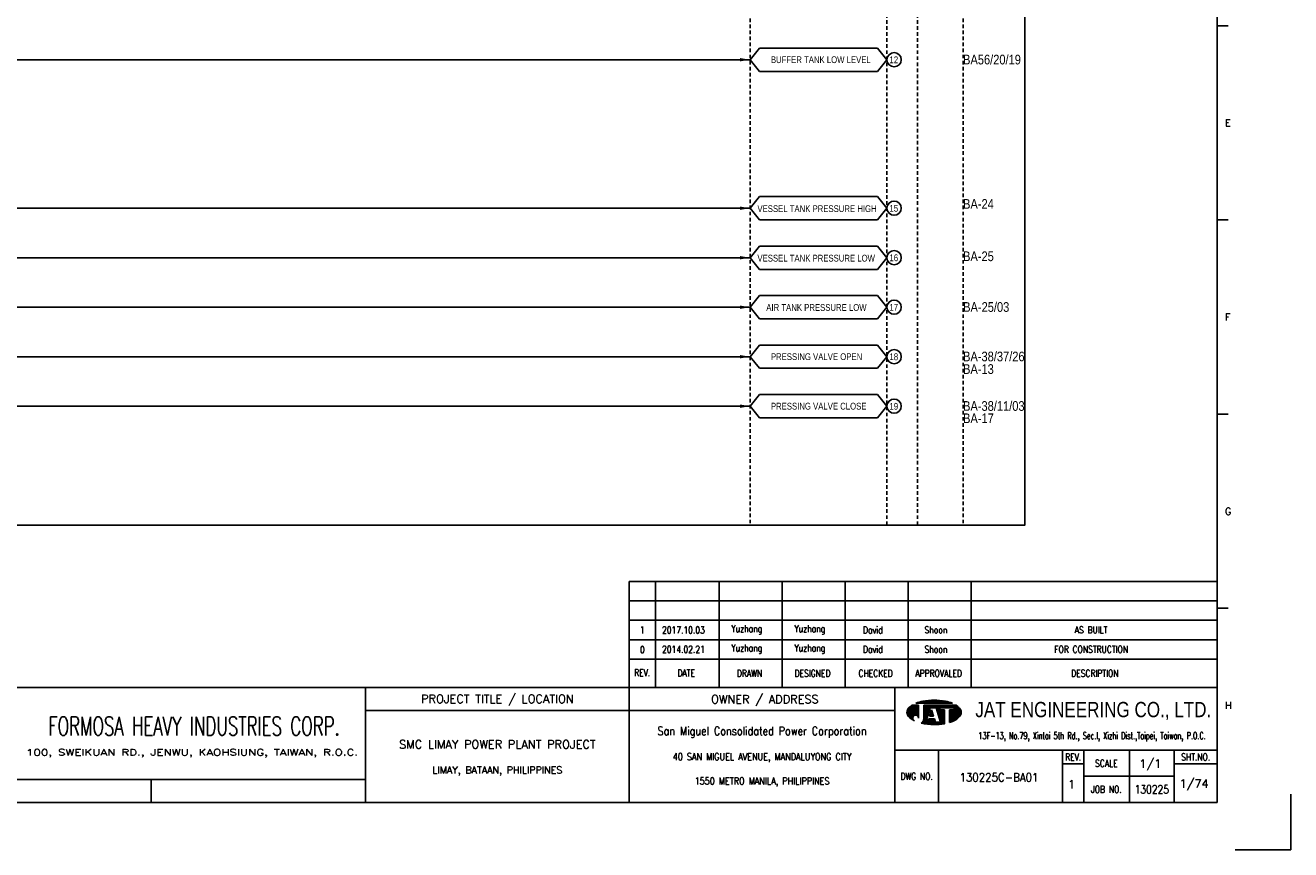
# Model space of a CAD drawing. Header units: millimetres. Extents: x 972 to 1938, y 184 to 867.
# Tile 2 of 3: x 1414 to 1938, y 184 to 526. Entities that reach past the tile are written whole.
import ezdxf
from ezdxf.enums import TextEntityAlignment as Align

# ---------------------------------------------------------------- set-up
doc = ezdxf.new("R2010")
doc.units = ezdxf.units.MM
doc.linetypes.add('HIDDEN', pattern=[4, 1.5, -1, 1.5])
for name, color, linetype in [('B_DIM', 7, 'Continuous'), ('CON', 4, 'Continuous'), ('HID', 2, 'HIDDEN'), ('T', 2, 'Continuous'), ('TEXT', 7, 'Continuous'), ('圖框CON', 4, 'Continuous'), ('框線', 6, 'Continuous')]:
    doc.layers.add(name, color=color, linetype=linetype)
doc.styles.add('AEH', font='simplex', dxfattribs={"width": 0.8, "bigfont": 'ae'})
doc.styles.add('DAYUKP', font='complex', dxfattribs={"bigfont": 'DAYUKP.SHX'})
doc.styles.add('E2', font='simplex.shx', dxfattribs={"height": 2})
doc.styles.add('E3', font='simplex.shx', dxfattribs={"height": 3})
doc.styles.add('ROMANS', font='romans', dxfattribs={"width": 0.8})
doc.styles.add('style3', font='ARIALN.TTF')
doc.styles.add('WMF-Arial0', font='arial.ttf')

# ---------------------------------------------------------------- blocks, each defined once
blk = doc.blocks.new('LEADER')
at = {"layer": 'CON'}
blk.add_solid([(0.85, -0.57), (0.85, -1.57), (3.85, -1.07)], dxfattribs=at)
blk = doc.blocks.new('1880-TITLE_BLK')
at = {"layer": 'TEXT', "color": 2, "linetype": 'Continuous', "style": 'E3'}
for tag, p in [('SCALE', (790.95, 31.17)), ('DWG_NO', (736.41, 26.44)), ('REV', (762.59, 23.97)), ('SHT_NO', (806.74, 23.97))]:
    blk.add_attdef(tag, text='', height=3, dxfattribs=at).set_placement(p, align=Align.MIDDLE)
at = {"layer": 'TEXT', "linetype": 'Continuous', "style": 'E2', "width": 0.6}
for tag, p in [('REV_DATE', (418.65, 19.76)), ('APPR_DATE', (492.93, 19.76))]:
    blk.add_attdef(tag, text='', height=2, dxfattribs=at).set_placement(p, align=Align.MIDDLE_LEFT)
blk = doc.blocks.new('1')
at = {"layer": 'B_DIM'}
for p, q in [((2181.53, 118.11), (1938.08, 118.11)), ((1938.08, 74.29), (1938.08, 118.11)), ((1948.92, 74.29), (1948.92, 118.11)), ((1975.28, 74.29), (1975.28, 118.11)), ((2001.39, 74.29), (2001.39, 118.11)), ((2027.5, 74.29), (2027.5, 118.11)), ((2053.62, 74.29), (2053.62, 118.11)), ((2079.73, 74.29), (2079.73, 118.11)), ((2181.53, 110.07), (1938.08, 110.07)), ((1938.08, 77.93), (1938.08, 104.33)), ((2181.53, 102.03), (1938.08, 102.03)), ((2181.53, 93.99), (1938.08, 93.99)), ((2181.53, 85.95), (1938.08, 85.95))]:
    blk.add_line(p, q, dxfattribs=at)
at = {"layer": 'DEFPOINTS'}
blk.add_lwpolyline([(2189, 7.08), (2211.97, 7.08), (2211.97, 30.05)], dxfattribs=at)
at = {"layer": 'T', "color": 0, "lineweight": -3}
for p, q in [((2057.61, 67.67), (2058.11, 68.18)), ((2057.83, 67.67), (2058.43, 68.27)), ((2058.05, 67.67), (2058.73, 68.35)), ((2058.27, 67.67), (2059.03, 68.43)), ((2058.49, 67.67), (2059.32, 68.49)), ((2058.72, 67.67), (2059.6, 68.55)), ((2058.94, 67.67), (2059.87, 68.6)), ((2059.16, 67.67), (2060.14, 68.65)), ((2059.38, 67.67), (2060.41, 68.7)), ((2059.6, 67.67), (2060.67, 68.74)), ((2059.82, 67.67), (2060.93, 68.77)), ((2060.05, 67.67), (2061.18, 68.81)), ((2060.27, 67.67), (2061.44, 68.84)), ((2060.49, 67.67), (2061.69, 68.87)), ((2060.71, 67.67), (2061.93, 68.89)), ((2060.93, 67.67), (2062.18, 68.91)), ((2061.15, 67.67), (2062.42, 68.93)), ((2061.38, 67.67), (2062.66, 68.95)), ((2061.6, 67.67), (2062.89, 68.97)), ((2061.82, 67.67), (2063.13, 68.98)), ((2062.04, 67.67), (2063.36, 68.99)), ((2062.26, 67.67), (2063.59, 69)), ((2062.48, 67.67), (2063.82, 69)), ((2062.71, 67.67), (2064.04, 69.01)), ((2062.93, 67.67), (2064.27, 69.01)), ((2063.15, 67.67), (2064.49, 69.01)), ((2063.37, 67.67), (2064.71, 69.01)), ((2063.59, 67.67), (2064.92, 69)), ((2063.81, 67.67), (2065.14, 69)), ((2064.04, 67.67), (2065.35, 68.99)), ((2064.26, 67.67), (2065.56, 68.98)), ((2064.48, 67.67), (2065.78, 68.97)), ((2064.7, 67.67), (2065.98, 68.95)), ((2064.92, 67.67), (2066.19, 68.94)), ((2065.14, 67.67), (2066.4, 68.92)), ((2065.37, 67.67), (2066.6, 68.9)), ((2065.59, 67.67), (2066.8, 68.88)), ((2065.81, 67.67), (2067, 68.86)), ((2066.03, 67.67), (2067.2, 68.84)), ((2066.25, 67.67), (2067.4, 68.82)), ((2066.47, 67.67), (2067.6, 68.79)), ((2066.7, 67.67), (2067.79, 68.77)), ((2066.92, 67.67), (2067.98, 68.74)), ((2067.14, 67.67), (2068.18, 68.71)), ((2067.36, 67.67), (2068.37, 68.68)), ((2067.58, 67.67), (2068.56, 68.64)), ((2067.81, 67.67), (2068.75, 68.61)), ((2068.03, 67.67), (2068.93, 68.58)), ((2068.25, 67.67), (2069.12, 68.54)), ((2068.47, 67.67), (2069.3, 68.5)), ((2068.69, 67.67), (2069.48, 68.46)), ((2068.91, 67.67), (2069.66, 68.42)), ((2069.14, 67.67), (2069.84, 68.37)), ((2069.36, 67.67), (2070.01, 68.33)), ((2069.58, 67.67), (2070.19, 68.28)), ((2069.8, 67.67), (2070.36, 68.23)), ((2070.02, 67.67), (2070.53, 68.18)), ((2070.24, 67.67), (2070.7, 68.13)), ((2053.09, 63.82), (2056.14, 66.87)), ((2053.09, 64.04), (2055.92, 66.87)), ((2053.11, 63.62), (2056.36, 66.87)), ((2053.12, 64.29), (2055.7, 66.87)), ((2053.14, 63.43), (2056.58, 66.87)), ((2053.18, 63.25), (2056.8, 66.87)), ((2053.18, 64.57), (2055.47, 66.87)), ((2053.24, 63.08), (2057.03, 66.87)), ((2053.29, 64.91), (2055.25, 66.87)), ((2053.3, 62.92), (2057.25, 66.87)), ((2053.37, 62.77), (2057.47, 66.87)), ((2053.45, 62.63), (2057.69, 66.87)), ((2053.54, 62.5), (2057.91, 66.86)), ((2053.61, 65.45), (2054.47, 66.31)), ((2053.64, 62.37), (2057.91, 66.64)), ((2053.74, 62.25), (2057.91, 66.42)), ((2053.84, 62.14), (2057.91, 66.2)), ((2053.95, 62.02), (2057.91, 65.98)), ((2054.07, 61.91), (2057.91, 65.75)), ((2054.18, 61.8), (2057.91, 65.53)), ((2054.29, 61.7), (2057.91, 65.31)), ((2054.41, 61.59), (2057.91, 65.09)), ((2054.53, 61.49), (2057.91, 64.87)), ((2054.65, 61.39), (2057.91, 64.65)), ((2056.12, 62.63), (2057.91, 64.42)), ((2056.46, 62.75), (2057.91, 64.2)), ((2056.7, 62.77), (2057.91, 63.98)), ((2056.9, 62.75), (2057.91, 63.76)), ((2056.94, 67.67), (2057.09, 67.82)), ((2057.08, 62.71), (2057.91, 63.54)), ((2057.16, 67.67), (2057.44, 67.95)), ((2057.23, 62.64), (2057.91, 63.32)), ((2057.37, 62.56), (2057.91, 63.09)), ((2057.39, 67.67), (2057.78, 68.07)), ((2057.5, 62.46), (2057.91, 62.87)), ((2060.05, 63.24), (2063.68, 66.87)), ((2060.05, 63.46), (2063.46, 66.87)), ((2060.05, 63.68), (2063.23, 66.87)), ((2060.05, 63.9), (2063.01, 66.87)), ((2060.05, 64.13), (2062.79, 66.87)), ((2060.05, 64.35), (2062.57, 66.87)), ((2060.05, 64.57), (2062.35, 66.87)), ((2060.05, 64.79), (2062.13, 66.87)), ((2060.05, 65.01), (2061.9, 66.87)), ((2060.05, 65.23), (2061.68, 66.87)), ((2060.05, 65.46), (2061.46, 66.87)), ((2060.05, 66.12), (2060.79, 66.87)), ((2060.05, 66.34), (2060.57, 66.87)), ((2060.05, 66.56), (2060.35, 66.87)), ((2060.05, 66.79), (2060.13, 66.87)), ((2060.05, 65.68), (2061.24, 66.87)), ((2060.05, 65.9), (2061.02, 66.87)), ((2060.05, 63.02), (2062.67, 65.64)), ((2060.05, 62.8), (2062.57, 65.32)), ((2060.05, 62.57), (2062.47, 64.99)), ((2060.05, 62.35), (2062.36, 64.67)), ((2060.05, 62.13), (2062.26, 64.34)), ((2060.05, 61.91), (2062.16, 64.02)), ((2060.05, 61.69), (2062.05, 63.69)), ((2060.05, 61.46), (2061.95, 63.37)), ((2062.45, 62.32), (2063.71, 63.57)), ((2062.5, 62.58), (2063.65, 63.74)), ((2062.6, 62.91), (2063.6, 63.91)), ((2062.68, 62.32), (2063.76, 63.4)), ((2062.7, 63.23), (2063.55, 64.08)), ((2062.8, 63.56), (2063.49, 64.25)), ((2062.83, 65.8), (2063.9, 66.87)), ((2062.9, 62.32), (2063.81, 63.24)), ((2062.91, 63.88), (2063.44, 64.42)), ((2063.01, 64.2), (2063.39, 64.58)), ((2063.05, 65.8), (2064.12, 66.87)), ((2063.11, 64.53), (2063.33, 64.75)), ((2063.12, 62.32), (2063.87, 63.07)), ((2063.21, 64.85), (2063.28, 64.92)), ((2063.27, 65.8), (2064.34, 66.87)), ((2063.34, 62.32), (2063.92, 62.9)), ((2063.49, 65.8), (2064.56, 66.87)), ((2063.72, 65.8), (2064.79, 66.87)), ((2063.94, 65.8), (2065.01, 66.87)), ((2064.16, 65.8), (2065.23, 66.87)), ((2064.38, 65.8), (2065.45, 66.87)), ((2064.6, 65.8), (2065.67, 66.87)), ((2064.82, 65.8), (2065.89, 66.87)), ((2065.05, 65.8), (2066.12, 66.87)), ((2065.16, 65.69), (2066.34, 66.87)), ((2065.22, 65.53), (2066.56, 66.87)), ((2065.27, 65.36), (2066.78, 66.87)), ((2065.32, 65.19), (2067, 66.87)), ((2065.38, 65.02), (2067.22, 66.87)), ((2065.43, 64.85), (2067.45, 66.87)), ((2065.48, 64.69), (2067.67, 66.87)), ((2065.54, 64.52), (2066.74, 65.71)), ((2065.59, 64.35), (2066.74, 65.49)), ((2065.65, 64.18), (2066.74, 65.27)), ((2065.7, 64.01), (2066.74, 65.05)), ((2065.75, 63.84), (2066.9, 65)), ((2065.81, 63.68), (2067.12, 65)), ((2065.86, 63.51), (2067.35, 65)), ((2065.91, 63.34), (2067.57, 65)), ((2065.97, 63.17), (2067.79, 65)), ((2066.02, 63), (2068.01, 65)), ((2066.07, 62.84), (2068.23, 65)), ((2066.13, 62.67), (2068.46, 65)), ((2066.18, 62.5), (2068.61, 64.93)), ((2066.23, 62.33), (2068.61, 64.71)), ((2066.29, 62.16), (2068.61, 64.48)), ((2066.34, 61.99), (2068.61, 64.26)), ((2066.39, 61.83), (2068.61, 64.04)), ((2066.45, 61.66), (2068.61, 63.82)), ((2066.5, 61.49), (2068.61, 63.6)), ((2066.56, 61.32), (2068.61, 63.38)), ((2066.61, 61.15), (2068.61, 63.15)), ((2066.66, 60.99), (2068.61, 62.93)), ((2066.82, 65.8), (2067.89, 66.87)), ((2067.04, 65.8), (2068.11, 66.87)), ((2067.26, 65.8), (2068.33, 66.87)), ((2067.48, 65.8), (2068.55, 66.87)), ((2067.71, 65.8), (2068.78, 66.87)), ((2067.93, 65.8), (2069, 66.87)), ((2068.15, 65.8), (2069.22, 66.87)), ((2068.37, 65.8), (2069.44, 66.87)), ((2068.59, 65.8), (2069.66, 66.87)), ((2068.81, 65.8), (2069.88, 66.87)), ((2069.04, 65.8), (2070.11, 66.87)), ((2069.26, 65.8), (2070.33, 66.87)), ((2069.48, 65.8), (2070.55, 66.87)), ((2069.7, 65.8), (2070.77, 66.87)), ((2069.92, 65.8), (2070.99, 66.87)), ((2070.14, 65.8), (2071.21, 66.87)), ((2070.37, 65.8), (2071.44, 66.87)), ((2070.47, 67.67), (2070.87, 68.07)), ((2070.59, 65.8), (2071.66, 66.87)), ((2070.69, 67.67), (2071.03, 68.02)), ((2070.75, 63.08), (2074.07, 66.4)), ((2070.75, 62.86), (2074.19, 66.3)), ((2070.75, 62.63), (2074.31, 66.2)), ((2070.75, 62.41), (2074.43, 66.09)), ((2070.75, 62.19), (2074.54, 65.98)), ((2070.75, 61.97), (2074.66, 65.87)), ((2070.75, 61.75), (2074.77, 65.76)), ((2070.75, 61.53), (2074.87, 65.65)), ((2070.75, 61.3), (2074.98, 65.53)), ((2070.75, 61.08), (2075.08, 65.41)), ((2070.75, 60.86), (2075.17, 65.28)), ((2070.75, 60.64), (2075.25, 65.14)), ((2070.75, 63.96), (2071.78, 65)), ((2070.75, 63.74), (2072, 65)), ((2070.75, 63.52), (2072.22, 65)), ((2070.75, 63.3), (2072.45, 65)), ((2070.75, 64.41), (2071.34, 65)), ((2070.75, 64.19), (2071.56, 65)), ((2070.75, 64.85), (2070.89, 65)), ((2070.75, 64.63), (2071.12, 65)), ((2070.75, 60.42), (2075.33, 64.99)), ((2070.75, 60.2), (2075.39, 64.84)), ((2070.75, 59.97), (2075.45, 64.67)), ((2070.75, 59.75), (2075.5, 64.5)), ((2070.81, 65.8), (2071.88, 66.87)), ((2070.91, 67.67), (2071.2, 67.96)), ((2071.03, 65.8), (2072.1, 66.87)), ((2071.07, 59.85), (2075.53, 64.32)), ((2071.13, 67.67), (2071.36, 67.9)), ((2071.25, 65.8), (2072.32, 66.87)), ((2071.35, 67.67), (2071.52, 67.84)), ((2071.42, 59.97), (2075.56, 64.12)), ((2071.47, 65.8), (2072.54, 66.87)), ((2071.57, 67.67), (2071.68, 67.77)), ((2071.7, 65.8), (2072.77, 66.87)), ((2071.78, 60.12), (2075.57, 63.9)), ((2071.8, 67.67), (2071.83, 67.71)), ((2071.92, 65.8), (2072.99, 66.87)), ((2072.14, 65.8), (2073.21, 66.87)), ((2072.17, 60.28), (2075.55, 63.67)), ((2072.36, 65.8), (2073.43, 66.87)), ((2072.58, 65.8), (2073.57, 66.78)), ((2072.59, 60.48), (2075.51, 63.4)), ((2072.62, 65.62), (2073.7, 66.69)), ((2072.62, 65.39), (2073.83, 66.6)), ((2072.62, 65.17), (2073.95, 66.5)), ((2073.08, 60.75), (2075.42, 63.1)), ((2054.78, 61.29), (2055.59, 62.11)), ((2054.9, 61.2), (2055.48, 61.77)), ((2055.03, 61.11), (2055.46, 61.53)), ((2055.16, 61.01), (2055.47, 61.33)), ((2055.3, 60.93), (2055.52, 61.15)), ((2055.43, 60.84), (2055.59, 60.99)), ((2055.57, 60.76), (2055.67, 60.85)), ((2055.71, 60.67), (2055.76, 60.73)), ((2055.85, 60.59), (2055.88, 60.62)), ((2056, 60.52), (2056, 60.52)), ((2056.14, 60.44), (2056.14, 60.44)), ((2057.61, 62.35), (2057.91, 62.65)), ((2057.7, 62.23), (2057.91, 62.43)), ((2057.79, 62.09), (2057.91, 62.21)), ((2057.85, 61.93), (2057.91, 61.99)), ((2057.89, 61.75), (2057.91, 61.76)), ((2057.91, 61.54), (2057.91, 61.55)), ((2059.09, 59.4), (2061.43, 61.74)), ((2059.28, 59.36), (2061.33, 61.42)), ((2059.46, 59.32), (2061.23, 61.09)), ((2059.64, 59.29), (2061.12, 60.77)), ((2059.83, 59.25), (2061.02, 60.44)), ((2059.86, 60.39), (2061.54, 62.07)), ((2059.98, 60.73), (2061.64, 62.39)), ((2060.02, 59.22), (2060.92, 60.12)), ((2060.03, 61), (2061.74, 62.72)), ((2060.05, 61.24), (2060.05, 61.24)), ((2060.21, 59.19), (2060.93, 59.91)), ((2060.4, 59.16), (2061.15, 59.91)), ((2060.59, 59.13), (2061.38, 59.91)), ((2060.78, 59.1), (2061.6, 59.91)), ((2060.98, 59.07), (2063.16, 61.25)), ((2061.17, 59.04), (2063.38, 61.25)), ((2061.37, 59.02), (2063.6, 61.25)), ((2061.57, 59), (2063.82, 61.25)), ((2061.68, 59.99), (2062.94, 61.25)), ((2061.77, 58.97), (2064.04, 61.25)), ((2061.78, 60.32), (2062.71, 61.25)), ((2061.88, 60.64), (2062.49, 61.25)), ((2061.97, 58.95), (2064.27, 61.25)), ((2061.99, 60.96), (2062.27, 61.25)), ((2062.17, 58.94), (2064.45, 61.21)), ((2062.38, 58.92), (2064.51, 61.05)), ((2062.58, 58.9), (2064.56, 60.88)), ((2062.79, 58.89), (2064.61, 60.71)), ((2063, 58.88), (2064.67, 60.54)), ((2063.21, 58.87), (2064.72, 60.37)), ((2063.43, 58.86), (2064.77, 60.2)), ((2063.56, 62.32), (2063.97, 62.73)), ((2063.64, 58.85), (2064.82, 60.03)), ((2063.78, 62.32), (2064.03, 62.56)), ((2063.86, 58.85), (2064.92, 59.91)), ((2064.01, 62.32), (2064.08, 62.39)), ((2064.08, 58.84), (2065.15, 59.91)), ((2064.3, 58.84), (2065.37, 59.91)), ((2064.52, 58.84), (2065.59, 59.91)), ((2064.74, 58.85), (2065.81, 59.91)), ((2064.97, 58.85), (2066.03, 59.91)), ((2065.2, 58.86), (2066.25, 59.91)), ((2065.43, 58.87), (2066.48, 59.91)), ((2065.66, 58.88), (2066.7, 59.91)), ((2065.9, 58.89), (2066.92, 59.91)), ((2066.14, 58.91), (2068.61, 61.38)), ((2066.38, 58.93), (2068.61, 61.16)), ((2066.62, 58.95), (2068.61, 60.94)), ((2066.72, 60.82), (2068.61, 62.71)), ((2066.77, 60.65), (2068.61, 62.49)), ((2066.82, 60.48), (2068.61, 62.27)), ((2066.87, 58.97), (2068.61, 60.72)), ((2066.88, 60.31), (2068.61, 62.05)), ((2066.93, 60.14), (2068.61, 61.82)), ((2066.98, 59.98), (2068.61, 61.6)), ((2067.11, 59), (2068.61, 60.49)), ((2067.37, 59.03), (2068.61, 60.27)), ((2067.62, 59.06), (2068.61, 60.05)), ((2067.88, 59.1), (2068.61, 59.83)), ((2068.14, 59.14), (2068.61, 59.61)), ((2068.4, 59.18), (2068.61, 59.38)), ((2073.74, 61.19), (2075.24, 62.69))]:
    blk.add_line(p, q, dxfattribs=at)
at = {"layer": 'T', "lineweight": -3}
for p, q in [((2057.91, 66.87), (2055.21, 66.87)), ((2056.73, 67.67), (2071.93, 67.67)), ((2057.91, 66.87), (2057.91, 61.52)), ((2073.45, 66.87), (2060.05, 66.87)), ((2060.05, 66.33), (2060.05, 66.87)), ((2060.05, 66.87), (2060.05, 61.23)), ((2061.8, 63.05), (2060.05, 61.24)), ((2060.85, 59.91), (2062.72, 65.8)), ((2063.26, 65), (2062.41, 62.32)), ((2062.72, 65.8), (2065.13, 65.8)), ((2064.1, 62.32), (2063.26, 65)), ((2063.79, 65.8), (2065.13, 65.8)), ((2065.13, 65.8), (2067, 59.91)), ((2066.74, 65.8), (2072.62, 65.8)), ((2066.74, 65), (2066.74, 65.8)), ((2068.61, 65), (2066.74, 65)), ((2068.61, 65), (2068.61, 59.21)), ((2072.62, 65), (2070.75, 65)), ((2070.75, 65), (2070.75, 59.74)), ((2072.62, 65.8), (2072.62, 65)), ((2061.65, 59.91), (2060.85, 59.91)), ((2062.08, 61.25), (2061.65, 59.91)), ((2064.44, 61.25), (2062.08, 61.25)), ((2062.41, 62.32), (2064.1, 62.32)), ((2064.86, 59.91), (2064.44, 61.25)), ((2067, 59.91), (2064.86, 59.91))]:
    blk.add_line(p, q, dxfattribs=at)
for centre, major_axis, start_param, end_param in [((2062.5, 54), (-10.49, 10.49), 5.683021, 5.897183), ((2064.33, 44.23), (-17.52, 17.52), 5.497787, 5.683021), ((2064.33, 44.23), (17.52, 17.52), 0.600164, 0.785398), ((2066.16, 54), (10.49, 10.49), 0.386002, 0.600164), ((2055.58, 63.92), (1.76, 1.76), 1.614811, 2.356194), ((2055.58, 63.92), (-1.76, 1.76), 0.785398, 1.526782), ((2059.72, 60.14), (-5.73, 5.73), 6.088179, 6.3272), ((2068.93, 60.14), (-5.73, 5.73), 4.668374, 4.907395), ((2073.07, 63.92), (-1.76, 1.76), 3.926991, 4.668374), ((2073.07, 63.92), (1.76, 1.76), 4.756403, 5.497787), ((2059.72, 67.71), (5.73, 5.73), 3.097578, 3.478972), ((2056.68, 61.54), (-0.868, 0.868), 3.906164, 8.245601), ((2057.88, 61.28), (1.53, 1.53), 4.470635, 5.546585), ((2064.33, 83.62), (17.52, 17.52), 3.710226, 3.926991), ((2064.33, 83.62), (17.52, 17.52), 3.926991, 4.100643), ((2066.16, 73.85), (-10.49, 10.49), 2.670765, 2.781027), ((2068.93, 67.71), (-5.73, 5.73), 2.781027, 3.185607)]:
    blk.add_ellipse(centre, major_axis=major_axis, ratio=1, start_param=start_param, end_param=end_param, dxfattribs=at)
at = {"layer": '圖框CON'}
for p, q in [((2186.14, 348.2), (2181.53, 348.2)), ((2186.14, 267.8), (2181.53, 267.8)), ((2186.14, 187.4), (2181.53, 187.4)), ((2186.14, 107), (2181.53, 107)), ((2048.1, 48.3), (2181.53, 48.3)), ((2066.14, 48.3), (2066.14, 26.6)), ((2117.55, 48.3), (2117.55, 26.6)), ((2126.28, 48.3), (2126.28, 26.6)), ((2145.25, 26.6), (2145.25, 48.3)), ((2163.72, 26.6), (2163.72, 48.3)), ((2117.55, 42.62), (2126.28, 42.62)), ((2163.72, 42.62), (2181.53, 42.62)), ((2126.28, 37.45), (2163.72, 37.45)), ((1740.17, 36.15), (1740.17, 26.6))]:
    blk.add_line(p, q, dxfattribs=at)
for points in [[(1828.89, 26.6), (1828.89, 74.29)], [(1938.08, 26.6), (1938.08, 74.29)], [(2048.1, 26.6), (2048.1, 74.29)], [(2048.1, 64.75), (1828.89, 64.75)], [(1828.89, 36.15), (1802.67, 36.15), (1651.45, 36.15)]]:
    blk.add_lwpolyline(points, dxfattribs=at)
at = {"layer": '框線'}
for p, q in [((2181.53, 26.6), (2181.53, 669.81)), ((2181.53, 74.29), (1308.62, 74.29)), ((2181.53, 26.6), (1308.62, 26.6))]:
    blk.add_line(p, q, dxfattribs=at)
at = {"style": 'DAYUKP'}
for s, p in [('E', (2184.79, 307.99)), ('F', (2184.79, 227.59)), ('G', (2184.79, 147.19)), ('H', (2184.79, 66.79))]:
    blk.add_text(s, height=2.87, dxfattribs=at).set_placement(p, align=Align.MIDDLE_LEFT)
at = {"style": 'WMF-Arial0', "width": 0.8}
blk.add_text('JAT ENGINEERING CO., LTD.', height=6.3172, dxfattribs=at).set_placement((2130.24, 64.55), align=Align.MIDDLE)
at = {"color": 90, "ltscale": 500, "style": 'ROMANS', "width": 0.65}
blk.add_text('FORMOSA HEAVY INDUSTRIES CORP.', height=7.7366, dxfattribs=at).set_placement((1757.9, 58.28), align=Align.MIDDLE)
at = {"color": 2, "ltscale": 500, "style": 'ROMANS', "width": 0.85}
blk.add_text('San Miguel Consolidated Power Corporation', height=3.4457, dxfattribs=at).set_placement((1993.09, 56.23), align=Align.MIDDLE_CENTER)
at = {"color": 2, "ltscale": 500, "style": 'ROMANS'}
for s, height, p in [('SMC LIMAY POWER PLANT PROJECT', 3.4457, (1883.48, 50.7)), ('LIMAY, BATAAN, PHILIPPINES', 2.8714, (1883.48, 40.08))]:
    blk.add_text(s, height=height, dxfattribs=at).set_placement(p, align=Align.MIDDLE_CENTER)
at = {"color": 4, "ltscale": 500, "style": 'ROMANS', "width": 0.85}
for s, p in [('40 SAN MIGUEL AVENUE, MANDALUYONG CITY', (1993.09, 45.61)), ('1550 METRO MANILA, PHILIPPINES', (1993.09, 35.51))]:
    blk.add_text(s, height=2.8714, dxfattribs=at).set_placement(p, align=Align.MIDDLE_CENTER)
at = {"layer": 'B_DIM', "style": 'AEH', "width": 0.8}
for s, height, p in [('REV.', 2.871, (1943.45, 80.37)), ('DATE', 2.871, (1961.68, 80.21)), ('DRAWN', 2.871, (1987.87, 80.12)), ('DESIGNED', 2.871, (2013.98, 80.12)), ('CHECKED', 2.871, (2040.1, 80.12)), ('APPROVALED', 2.871, (2066.21, 80.12)), ('DESCRIPTION', 2.8714, (2130.87, 80.12))]:
    blk.add_text(s, height=height, dxfattribs=at).set_placement(p, align=Align.MIDDLE)
at = {"layer": 'HID', "ltscale": 500, "style": 'ROMANS'}
for s, p in [('PROJECT TITLE / LOCATION', (1883.48, 69.28)), ('OWNER / ADDRESS', (1994.25, 69.12))]:
    blk.add_text(s, height=3.4457, dxfattribs=at).set_placement(p, align=Align.MIDDLE)
at = {"layer": 'HID', "style": 'ROMANS', "width": 1.216198}
blk.add_text('100, SWEIKUAN RD., JENWU, KAOHSIUNG, TAIWAN, R.O.C.', height=2.5897, dxfattribs=at).set_placement((1688.31, 46.06), (1825.84, 46.06), align=Align.FIT)
at = {"layer": 'HID', "color": 7, "style": 'ROMANS', "width": 0.8}
for s, p in [('REV.', (2121.92, 45.46)), ('SHT.NO.', (2172.62, 45.46)), ('SCALE', (2135.64, 42.87)), ('DWG NO.', (2057.12, 37.45)), ('JOB NO.', (2135.64, 32.03))]:
    blk.add_text(s, height=2.871, dxfattribs=at).set_placement(p, align=Align.MIDDLE)
at = {"layer": 'T', "color": 2, "ltscale": 500, "style": 'ROMANS', "width": 0.65}
blk.add_text('13F-13, No.79, Xintai 5th Rd., Sec.I, Xizhi Dist.,Taipei, Taiwan, P.O.C.', height=2.8714, dxfattribs=at).set_placement((2129.74, 52.81), align=Align.CENTER)

msp = doc.modelspace()

# ---------------------------------------------------------------- linework, layer by layer
at = {"layer": 'CON', "color": 6}
for p, q in [((1713.91, 511.31), (1717.81, 516.13)), ((1766.71, 516.13), (1717.81, 516.13)), ((1770.61, 511.31), (1766.71, 516.13)), ((1713.91, 511.31), (1717.81, 506.5)), ((1770.61, 511.31), (1766.71, 506.5)), ((1717.81, 506.5), (1766.71, 506.5)), ((1713.91, 449.85), (1717.81, 454.66)), ((1766.71, 454.66), (1717.81, 454.66)), ((1770.61, 449.85), (1766.71, 454.66)), ((1713.91, 449.85), (1717.81, 445.03)), ((1770.61, 449.85), (1766.71, 445.03)), ((1717.81, 445.03), (1766.71, 445.03)), ((1713.91, 429.36), (1717.81, 434.17)), ((1766.71, 434.17), (1717.81, 434.17)), ((1770.61, 429.36), (1766.71, 434.17)), ((1713.91, 429.36), (1717.81, 424.54)), ((1717.81, 424.54), (1766.71, 424.54)), ((1770.61, 429.36), (1766.71, 424.54)), ((1713.91, 408.87), (1717.81, 413.68)), ((1713.91, 408.87), (1717.81, 404.05)), ((1766.71, 413.68), (1717.81, 413.68)), ((1770.61, 408.87), (1766.71, 413.68)), ((1770.61, 408.87), (1766.71, 404.05)), ((1717.81, 404.05), (1766.71, 404.05)), ((1713.91, 388.38), (1717.81, 393.19)), ((1766.71, 393.19), (1717.81, 393.19)), ((1770.61, 388.38), (1766.71, 393.19)), ((1713.91, 388.38), (1717.81, 383.56)), ((1770.61, 388.38), (1766.71, 383.56)), ((1717.81, 383.56), (1766.71, 383.56)), ((1713.91, 367.89), (1717.81, 372.71)), ((1766.71, 372.71), (1717.81, 372.71)), ((1770.61, 367.89), (1766.71, 372.71)), ((1713.91, 367.89), (1717.81, 363.07)), ((1770.61, 367.89), (1766.71, 363.07)), ((1717.81, 363.07), (1766.71, 363.07))]:
    msp.add_line(p, q, dxfattribs=at)
at = {"layer": 'CON'}
for p, q in [((1268.71, 511.31), (1713.91, 511.31)), ((1268.71, 449.85), (1713.91, 449.85)), ((1268.71, 429.36), (1713.91, 429.36)), ((1268.71, 408.87), (1713.91, 408.87)), ((1268.71, 388.38), (1713.91, 388.38)), ((1268.71, 367.89), (1713.91, 367.89))]:
    msp.add_line(p, q, dxfattribs=at)
msp.add_lwpolyline([(1113.66, 818.4), (1827.66, 818.4), (1827.66, 318.6), (1113.66, 318.6)], close=True, dxfattribs=at)
for centre in [(1773.56, 511.31), (1773.56, 449.85), (1773.56, 429.36), (1773.56, 408.87), (1773.56, 388.38), (1773.56, 367.89)]:
    msp.add_circle(centre, 2.95, dxfattribs=at)
at = {"layer": 'HID'}
for p, q in [((1713.91, 818.4), (1713.91, 318.6)), ((1770.61, 817.7), (1770.61, 318.6)), ((1783.21, 817.7), (1783.21, 318.6)), ((1802.11, 818.4), (1802.11, 318.6))]:
    msp.add_line(p, q, dxfattribs=at)

# ---------------------------------------------------------------- block references
msp.add_blockref('1', (-274.21, 177.21))
at = {"layer": 'CON', "xscale": 1.399999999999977, "yscale": 1.399999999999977, "zscale": 1.399999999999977}
for p in [(1708.52, 512.81), (1708.52, 451.34), (1708.52, 430.85), (1708.52, 410.36), (1708.52, 389.87), (1708.52, 369.38)]:
    msp.add_blockref('LEADER', p, dxfattribs=at)
at = {"layer": 'TEXT', "color": 0}
ref = msp.add_blockref('1880-TITLE_BLK', (971.14, 183.87), dxfattribs=dict(at, xscale=1.148576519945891, yscale=1.148576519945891, zscale=1.148576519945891))
ref.add_attrib('DWG_NO', '130225C-BA01', dxfattribs={"color": 2, "linetype": 'Continuous', "height": 3.4457, "style": 'E3', "width": 0.9}).set_placement((1816.97, 214.25), align=Align.MIDDLE)
ref.add_attrib('REV', '1', dxfattribs={"color": 2, "linetype": 'Continuous', "height": 3.45, "style": 'E3'}).set_placement((1847.04, 211.41), align=Align.MIDDLE)
ref.add_attrib('SCALE', '1/1', dxfattribs={"color": 2, "linetype": 'Continuous', "height": 3.446, "style": 'E3'}).set_placement((1879.6, 219.67), align=Align.MIDDLE)
ref.add_attrib('SHT_NO', '1/74', dxfattribs={"color": 2, "linetype": 'Continuous', "height": 3.446, "style": 'E3'}).set_placement((1897.75, 211.41), align=Align.MIDDLE)

# ---------------------------------------------------------------- texts
at = {"layer": 'CON', "style": 'style3'}
for s, p in [('BA56/20/19', (1802.11, 509.38)), ('BA-24', (1802.11, 449.61)), ('BA-25', (1802.11, 427.95)), ('BA-25/03', (1802.15, 406.95)), ('BA-38/37/26', (1802.11, 386.46)), ('BA-13', (1802.11, 381.25)), ('BA-38/11/03', (1802.11, 365.97)), ('BA-17', (1802.11, 360.88))]:
    msp.add_text(s, height=4, dxfattribs=at).set_placement(p)
for s, p in [('BUFFER TANK LOW LEVEL', (1722.54, 509.08)), ('12', (1771.66, 509.03)), ('VESSEL TANK PRESSURE HIGH', (1716.97, 447.41)), ('15', (1771.66, 447.57)), ('VESSEL TANK PRESSURE LOW', (1716.97, 426.92)), ('16', (1771.66, 427.08)), ('AIR TANK PRESSURE LOW', (1720.63, 406.51)), ('17', (1771.66, 406.59)), ('PRESSING VALVE OPEN', (1722.54, 386.14)), ('18', (1771.66, 386.1)), ('PRESSING VALVE CLOSE', (1722.54, 365.65)), ('19', (1771.66, 365.61))]:
    msp.add_text(s, height=2.8, dxfattribs=at).set_placement(p, align=Align.BOTTOM_LEFT)
at = {"layer": 'T', "style": 'AEH', "width": 0.8}
for s, height, p in [('1', 2.87, (1669.32, 275.19)), ('2017.10.03', 2.871, (1686.33, 275.22)), ('Yuzhang', 2.871, (1712.53, 275.3)), ('Yuzhang', 2.871, (1738.64, 275.3)), ('David', 2.871, (1764.75, 275.3)), ('Shoon', 2.871, (1790.87, 275.3)), ('AS BUILT', 2.871, (1855.14, 275.3)), ('0', 2.87, (1669.32, 267.15)), ('2014.02.21', 2.871, (1686.33, 267.18)), ('Yuzhang', 2.871, (1712.53, 267.26)), ('Yuzhang', 2.871, (1738.64, 267.26)), ('David', 2.871, (1764.75, 267.26)), ('Shoon', 2.871, (1790.87, 267.26)), ('FOR CONSTRUCTION', 2.8714, (1855.14, 267.26))]:
    msp.add_text(s, height=height, dxfattribs=at).set_placement(p, align=Align.MIDDLE)
at = {"layer": 'TEXT', "color": 2, "style": 'E3', "width": 0.8}
msp.add_text('130225', height=3.446, dxfattribs=at).set_placement((1880.27, 209.24), align=Align.MIDDLE_CENTER)

doc.saveas('drawing.dxf')
